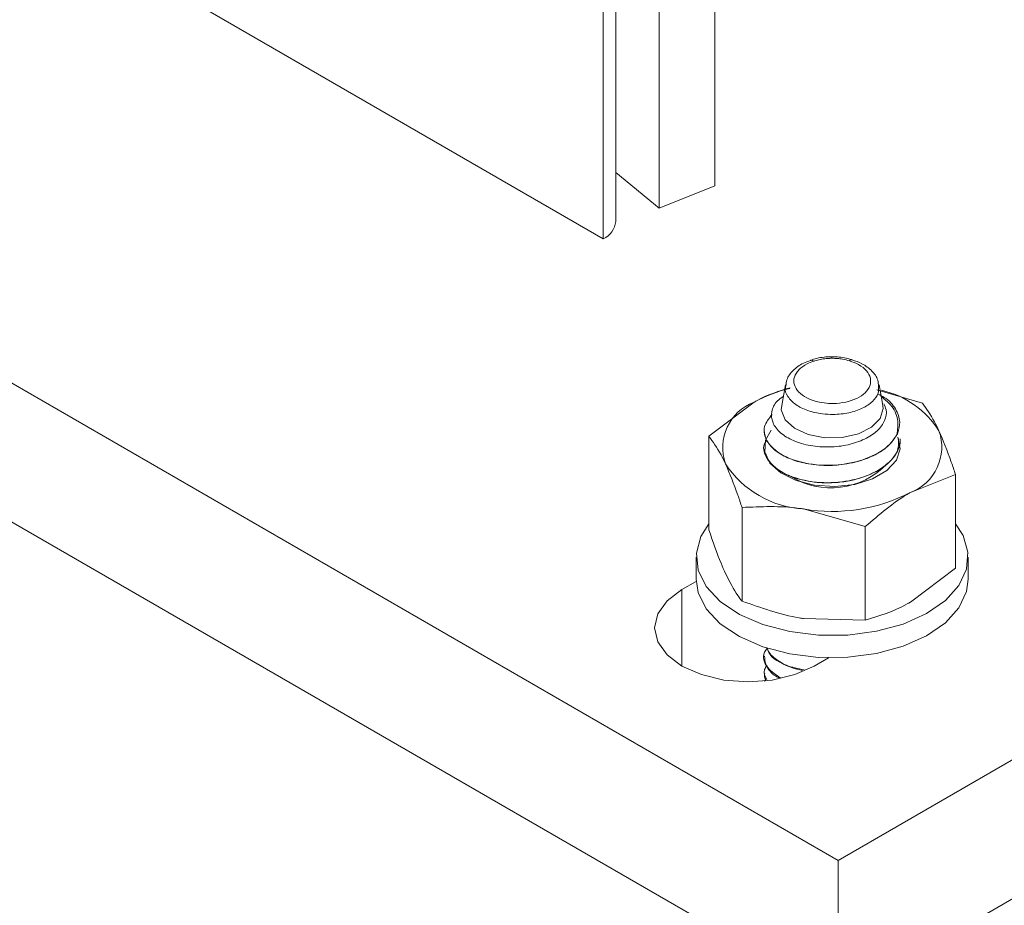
# Model space of a CAD drawing. Header units: millimetres. Extents: x 299 to 1025, y 4 to 1359.
# Tile 5 of 48: x 600 to 658, y 56 to 108. Entities that reach past the tile are written whole.
import ezdxf

# ---------------------------------------------------------------- set-up
doc = ezdxf.new("R2010")
doc.units = ezdxf.units.MM

msp = doc.modelspace()

# ---------------------------------------------------------------- linework, layer by layer
at = {"color": 7, "linetype": 'Continuous', "lineweight": 15}
for p, q in [((634.692, 95.34), (634.692, 322.161)), ((635.424, 96.36), (635.424, 322.322)), ((641.254, 261.765), (641.254, 98.457)), ((637.978, 260.441), (637.978, 97.133)), ((648.516, 58.785), (542.45, 120.016)), ((754.582, 120.016), (648.516, 58.785)), ((634.692, 95.34), (604.994, 112.485)), ((648.516, 50.62), (542.45, 111.85)), ((754.582, 111.85), (648.516, 50.62)), ((637.978, 97.133), (635.424, 99.238)), ((637.978, 97.133), (641.254, 98.457)), ((645.412, 86.756), (645.209, 85.655)), ((650.781, 86.457), (653.47, 85.664)), ((651.115, 85.658), (650.914, 86.753)), ((640.913, 83.722), (643.566, 85.728)), ((644.162, 84.077), (644.162, 84.068)), ((640.913, 78.22), (640.913, 83.722)), ((652.162, 83.558), (652.162, 83.566)), ((655.412, 81.479), (652.759, 80.421)), ((655.412, 75.977), (655.412, 81.479)), ((642.855, 74.034), (642.855, 79.537)), ((650.105, 78.415), (646.48, 79.45)), ((650.105, 72.913), (650.105, 78.415)), ((640.162, 76.624), (640.162, 75.318)), ((656.162, 75.318), (656.162, 76.624)), ((655.412, 75.977), (652.759, 73.971)), ((639.324, 74.705), (640.165, 75.191)), ((650.105, 72.913), (646.48, 73)), ((644.162, 70.808), (644.162, 70.8)), ((647.944, 70.701), (647.102, 70.215)), ((644.162, 69.787), (644.162, 69.779)), ((644.161, 69.333), (644.258, 69.388)), ((648.516, 58.785), (648.516, 50.62))]:
    msp.add_line(p, q, dxfattribs=at)
at = {"color": 8, "linetype": 'Continuous', "lineweight": 15}
msp.add_line((639.324, 74.705), (639.324, 70.215), dxfattribs=at)
at = {"color": 7, "linetype": 'Continuous', "lineweight": 15, "flags": 128}
for points in [[(651.116, 85.657), (651.162, 85.353), (650.987, 84.769), (650.481, 84.253), (649.703, 83.866), (648.745, 83.653), (647.718, 83.64), (646.744, 83.826), (645.936, 84.192), (645.388, 84.693), (645.166, 85.272), (645.209, 85.655)], [(644.569, 84.089), (644.232, 83.504), (644.188, 82.816), (644.496, 82.151), (645.131, 81.568), (646.034, 81.119), (647.127, 80.844), (648.312, 80.767), (649.484, 80.895), (650.538, 81.217), (651.381, 81.703), (651.938, 82.312), (652.16, 82.988), (652.026, 83.672), (652.026, 83.672)], [(640.913, 78.577), (640.439, 77.828), (640.171, 76.842), (640.277, 75.845), (640.752, 74.884), (641.573, 74.005), (642.702, 73.249), (644.087, 72.65), (645.662, 72.237), (647.354, 72.029), (649.084, 72.036), (650.77, 72.258), (652.335, 72.684)], [(652.335, 72.684), (653.705, 73.294), (654.815, 74.059), (655.615, 74.945), (656.066, 75.909), (656.147, 76.907), (655.856, 77.891), (655.412, 78.577)], [(640.162, 75.318), (640.277, 74.538), (640.752, 73.578), (641.573, 72.699), (642.702, 71.942), (644.087, 71.344), (645.662, 70.931), (647.354, 70.723), (649.084, 70.73), (650.77, 70.952), (652.335, 71.377)], [(652.335, 71.377), (653.705, 71.987), (654.815, 72.753), (655.615, 73.638), (656.066, 74.603), (656.162, 75.318)], [(647.102, 70.215), (645.963, 69.71), (644.636, 69.393), (643.213, 69.285), (641.789, 69.393), (640.463, 69.71), (639.324, 70.215), (638.45, 70.873), (637.9, 71.638), (637.713, 72.46), (637.9, 73.282), (638.45, 74.048), (639.324, 74.705)]]:
    msp.add_lwpolyline(points, dxfattribs=at)
at = {"color": 7, "linetype": 'Continuous', "lineweight": 15}
for centre, radius, start, end in [((634.175, 96.484), 1.256, 294.33262, 354.34753), ((647.441, 78.824), 7.917, 102.91523, 119.29862), ((649.857, 81.142), 5.426, 32.3521, 77.14414), ((644.578, 83.056), 2.858, 110.74185, 199.46147), ((651.747, 83.094), 2.858, 290.74219, 19.46073), ((650.516, 84.64), 1.665, 330.29761, 334.53976), ((646.835, 85.373), 5.934, 213.43842, 266.56696), ((648.095, 85.241), 4.546, 237.81533, 316.30848), ((648.174, 89.283), 9.978, 260.22873, 297.35726)]:
    msp.add_arc(centre, radius, start, end, dxfattribs=at)
for points, knots in [([(646.891, 88.187), (646.745, 88.135), (646.346, 87.993), (645.844, 87.619), (645.476, 87.141), (645.45, 86.799), (645.44, 86.67)], [0, 0, 0, 0, 0.185136, 0.507509, 0.813886, 1, 1, 1, 1]), ([(647.053, 88.132), (646.927, 88.084), (646.583, 87.952), (646.242, 87.699), (645.973, 87.357), (645.858, 86.979), (645.988, 86.526), (646.371, 86.125), (646.958, 85.825), (647.607, 85.674), (648.29, 85.637), (648.971, 85.712), (649.635, 85.936), (650.134, 86.275), (650.416, 86.692), (650.447, 87.146), (650.216, 87.582), (649.775, 87.941), (649.367, 88.091), (649.18, 88.16)], [0, 0, 0, 0, 0.037684, 0.102525, 0.134591, 0.199413, 0.264524, 0.329265, 0.39314, 0.456136, 0.500097, 0.562775, 0.625458, 0.688084, 0.751244, 0.815307, 0.880156, 0.945261, 1, 1, 1, 1]), ([(646.89, 88.189), (646.903, 88.195), (646.938, 88.209), (646.993, 88.182), (647.035, 88.149), (647.048, 88.137), (647.053, 88.132)], [0, 0, 0, 0, 0.292951, 0.776954, 0.915325, 1, 1, 1, 1]), ([(648.095, 88.397), (648.031, 88.396), (647.677, 88.393), (647.253, 88.323), (646.948, 88.214), (646.893, 88.194)], [0, 0, 0, 0, 0.153068, 0.847169, 1, 1, 1, 1]), ([(648.103, 88.308), (648.006, 88.305), (647.785, 88.298), (647.457, 88.249), (647.206, 88.185), (647.08, 88.141), (647.053, 88.132)], [0, 0, 0, 0, 0.261193, 0.600224, 0.914306, 1, 1, 1, 1]), ([(649.324, 88.225), (649.243, 88.251), (648.913, 88.354), (648.479, 88.408), (648.147, 88.399), (648.095, 88.397)], [0, 0, 0, 0, 0.214785, 0.8777, 1, 1, 1, 1]), ([(648.103, 88.308), (648.102, 88.313), (648.102, 88.326), (648.1, 88.364), (648.097, 88.4), (648.096, 88.394), (648.095, 88.393)], [0, 0, 0, 0, 0.094379, 0.220003, 0.773396, 1, 1, 1, 1]), ([(649.18, 88.16), (649.044, 88.197), (648.816, 88.261), (648.467, 88.302), (648.243, 88.311), (648.122, 88.308), (648.103, 88.308)], [0, 0, 0, 0, 0.401299, 0.674871, 0.948409, 1, 1, 1, 1]), ([(649.324, 88.223), (649.314, 88.227), (649.284, 88.24), (649.235, 88.211), (649.197, 88.177), (649.185, 88.165), (649.18, 88.16)], [0, 0, 0, 0, 0.256858, 0.765003, 0.911795, 1, 1, 1, 1]), ([(650.88, 86.643), (650.875, 86.774), (650.864, 87.114), (650.506, 87.59), (649.983, 87.997), (649.525, 88.15), (649.323, 88.218)], [0, 0, 0, 0, 0.177724, 0.462418, 0.76182, 1, 1, 1, 1]), ([(643.566, 85.728), (643.629, 85.764), (644.347, 86.174), (645.05, 86.387), (645.691, 86.582)], [0, 0, 0, 0, 0.087702, 1, 1, 1, 1]), ([(651.188, 85.63), (651.244, 85.517), (651.405, 85.198), (651.284, 84.637), (650.856, 84.027), (650.094, 83.529), (649.106, 83.191), (647.986, 83.06), (646.856, 83.144), (645.845, 83.438), (645.067, 83.916), (644.609, 84.516), (644.557, 85.174), (644.791, 85.724), (645.161, 85.983), (645.285, 86.07)], [0, 0, 0, 0, 0.0424732, 0.1197182, 0.1991315, 0.2788552, 0.359786, 0.4419743, 0.5244575, 0.6090939, 0.6936867, 0.7802275, 0.8672976, 0.955369, 1, 1, 1, 1]), ([(650.863, 86.202), (650.987, 86.141), (651.45, 85.914), (651.929, 85.338), (652.204, 84.608), (652.076, 84.134), (652.019, 83.924)], [0, 0, 0, 0, 0.11383, 0.426847, 0.745237, 1, 1, 1, 1]), ([(651.962, 83.815), (652.006, 84.112), (652.095, 84.713), (651.728, 85.512), (651.233, 85.907), (651.042, 86.059)], [0, 0, 0, 0, 0.375733, 0.758704, 1, 1, 1, 1]), ([(654.441, 84.046), (654.353, 84.229), (654.024, 84.911), (653.704, 85.346), (653.47, 85.664)], [0, 0, 0, 0, 0.268633, 1, 1, 1, 1]), ([(651.962, 83.815), (651.865, 83.661), (651.559, 83.181), (650.574, 82.506), (648.971, 82.027), (647.108, 81.975), (645.344, 82.431), (644.279, 83.311), (644.03, 84.265), (644.441, 84.78), (644.628, 85.014)], [0, 0, 0, 0, 0.0609264, 0.1908404, 0.3229376, 0.4527715, 0.6074458, 0.7612501, 0.8914161, 1, 1, 1, 1]), ([(644.167, 84.069), (644.19, 83.891), (644.24, 83.483), (644.721, 82.918), (645.502, 82.439), (646.496, 82.118), (647.602, 81.984), (648.802, 82.035), (649.939, 82.287), (650.896, 82.722), (651.629, 83.265), (651.883, 83.694), (652.02, 83.924)], [0, 0, 0, 0, 0.086503, 0.198101, 0.297903, 0.39722, 0.503278, 0.594302, 0.708291, 0.808946, 0.897367, 1, 1, 1, 1]), ([(655.412, 81.479), (655.331, 81.726), (655.014, 82.686), (654.685, 83.467), (654.441, 84.046)], [0, 0, 0, 0, 0.2575547, 1, 1, 1, 1]), ([(641.884, 82.104), (641.796, 82.287), (641.467, 82.969), (641.147, 83.404), (640.913, 83.722)], [0, 0, 0, 0, 0.268633, 1, 1, 1, 1]), ([(652.053, 83.571), (652.062, 83.307), (652.078, 82.877), (651.529, 82.164), (650.584, 81.484), (648.968, 81.007), (647.11, 80.954), (645.335, 81.411), (644.306, 82.287), (644.019, 83.068), (644.269, 83.425), (644.32, 83.498)], [0, 0, 0, 0, 0.094698, 0.154338, 0.281509, 0.410818, 0.537911, 0.689321, 0.839878, 0.967296, 1, 1, 1, 1]), ([(644.234, 82.664), (644.248, 82.62), (644.308, 82.429), (644.586, 82.043), (645.032, 81.698), (645.423, 81.496), (645.54, 81.443), (645.586, 81.422), (645.597, 81.418), (645.598, 81.417), (645.598, 81.417), (645.599, 81.417), (645.599, 81.417), (645.599, 81.417), (645.599, 81.417), (645.599, 81.417), (645.601, 81.416), (645.608, 81.413), (645.707, 81.371), (646.206, 81.179), (647.14, 80.987), (648.324, 80.977), (649.471, 81.138), (650.483, 81.478), (651.177, 81.903), (651.609, 82.279), (651.981, 82.743), (652.167, 83.208), (652.155, 83.511), (652.154, 83.558)], [0, 0, 0, 0, 0.021426, 0.091835, 0.19511, 0.219314, 0.231418, 0.234444, 0.234822, 0.234917, 0.234941, 0.234952, 0.234954, 0.234955, 0.234966, 0.235009, 0.235181, 0.23555, 0.237305, 0.267647, 0.394322, 0.489062, 0.565727, 0.687733, 0.769894, 0.808805, 0.874876, 0.980679, 1, 1, 1, 1]), ([(642.855, 79.537), (642.774, 79.784), (642.457, 80.744), (642.128, 81.524), (641.884, 82.104)], [0, 0, 0, 0, 0.2575506, 1, 1, 1, 1]), ([(652.759, 80.421), (652.696, 80.385), (651.8, 79.861), (650.922, 79.112), (650.105, 78.415)], [0, 0, 0, 0, 0.070216, 1, 1, 1, 1]), ([(646.48, 79.45), (646.394, 79.463), (645.17, 79.646), (643.971, 79.589), (642.855, 79.537)], [0, 0, 0, 0, 0.070217, 1, 1, 1, 1]), ([(641.884, 75.653), (641.796, 75.85), (641.467, 76.585), (641.147, 77.529), (640.913, 78.22)], [0, 0, 0, 0, 0.268633, 1, 1, 1, 1]), ([(642.855, 74.034), (642.774, 74.138), (642.457, 74.543), (642.128, 75.18), (641.884, 75.653)], [0, 0, 0, 0, 0.2575506, 1, 1, 1, 1]), ([(646.48, 73), (646.394, 73.013), (645.17, 73.209), (643.971, 73.637), (642.855, 74.034)], [0, 0, 0, 0, 0.070217, 1, 1, 1, 1]), ([(652.759, 73.971), (652.696, 73.935), (651.8, 73.424), (650.922, 73.159), (650.105, 72.913)], [0, 0, 0, 0, 0.070216, 1, 1, 1, 1]), ([(645.138, 69.502), (644.85, 69.698), (644.215, 70.129), (644.023, 70.83), (644.279, 71.193), (644.335, 71.273)], [0, 0, 0, 0, 0.392426, 0.865508, 1, 1, 1, 1]), ([(644.335, 71.273), (644.359, 71.203), (644.45, 70.931), (644.942, 70.525), (645.628, 70.129), (646.193, 70.002), (646.415, 69.952)], [0, 0, 0, 0, 0.116611, 0.453362, 0.786184, 1, 1, 1, 1]), ([(646.51, 69.989), (646.149, 70.064), (645.176, 70.266), (644.416, 70.835), (644.35, 71.238), (644.342, 71.285)], [0, 0, 0, 0, 0.343111, 0.924097, 1, 1, 1, 1]), ([(644.182, 70.801), (644.195, 70.644), (644.227, 70.253), (644.551, 69.789), (644.948, 69.555), (645.053, 69.493)], [0, 0, 0, 0, 0.328451, 0.821809, 1, 1, 1, 1]), ([(644.307, 69.413), (644.21, 69.615), (644.073, 69.9), (644.27, 70.164), (644.328, 70.241)], [0, 0, 0, 0, 0.708756, 1, 1, 1, 1]), ([(644.2, 69.779), (644.181, 69.686), (644.154, 69.559), (644.228, 69.439), (644.248, 69.406)], [0, 0, 0, 0, 0.7251483, 1, 1, 1, 1])]:
    msp.add_open_spline(points, degree=3, knots=knots, dxfattribs=at)
at = {"color": 8, "linetype": 'Continuous', "lineweight": 15}
msp.add_open_spline([(650.89, 86.66), (650.895, 86.525), (650.906, 86.212), (650.563, 85.754), (649.961, 85.349), (649.149, 85.08), (648.318, 84.99), (647.484, 85.034), (646.693, 85.214), (645.969, 85.573), (645.528, 86.051), (645.349, 86.44), (645.416, 86.64), (645.424, 86.662)], degree=3, knots=[0, 0, 0, 0, 0.079301, 0.183023, 0.286093, 0.389387, 0.492627, 0.565022, 0.668835, 0.774012, 0.880389, 0.987145, 1, 1, 1, 1], dxfattribs=at)

doc.saveas('drawing.dxf')
